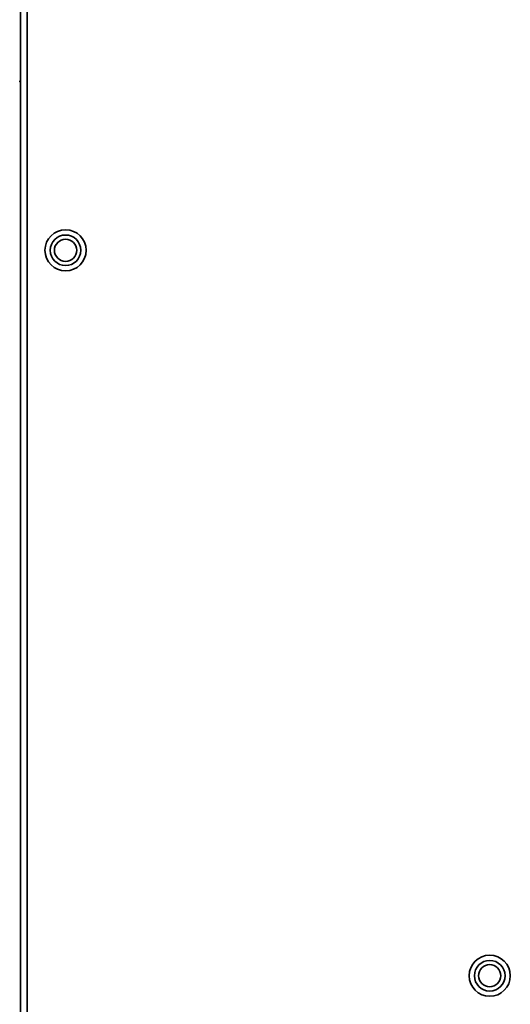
# Model space of a CAD drawing. Header units: millimetres. Extents: x 2 to 1120, y -2 to 861.
# Tile 47 of 226: x 238 to 262, y 313 to 362. Entities that reach past the tile are written whole.
import ezdxf

# ---------------------------------------------------------------- set-up
doc = ezdxf.new("R2010")
doc.units = ezdxf.units.MM

msp = doc.modelspace()

# ---------------------------------------------------------------- linework, layer by layer
at = {"color": 7, "linetype": 'Continuous', "lineweight": 35}
for p, q in [((238.6144, 273.5947), (238.6144, 427.8414)), ((238.2811, 427.6057), (238.2811, 273.8304))]:
    msp.add_line(p, q, dxfattribs=at)
for centre, radius in [((240.5144, 350.718), 1.0167), ((240.5144, 350.718), 0.7562), ((240.5144, 350.718), 0.55), ((261.4811, 314.828), 1.0167), ((261.4811, 314.828), 0.7562), ((261.4811, 314.828), 0.55)]:
    msp.add_circle(centre, radius, dxfattribs=at)
msp.add_arc((238.3811, 359.1071), 0.1333, 180, 221.40962, dxfattribs=at)

doc.saveas('drawing.dxf')
